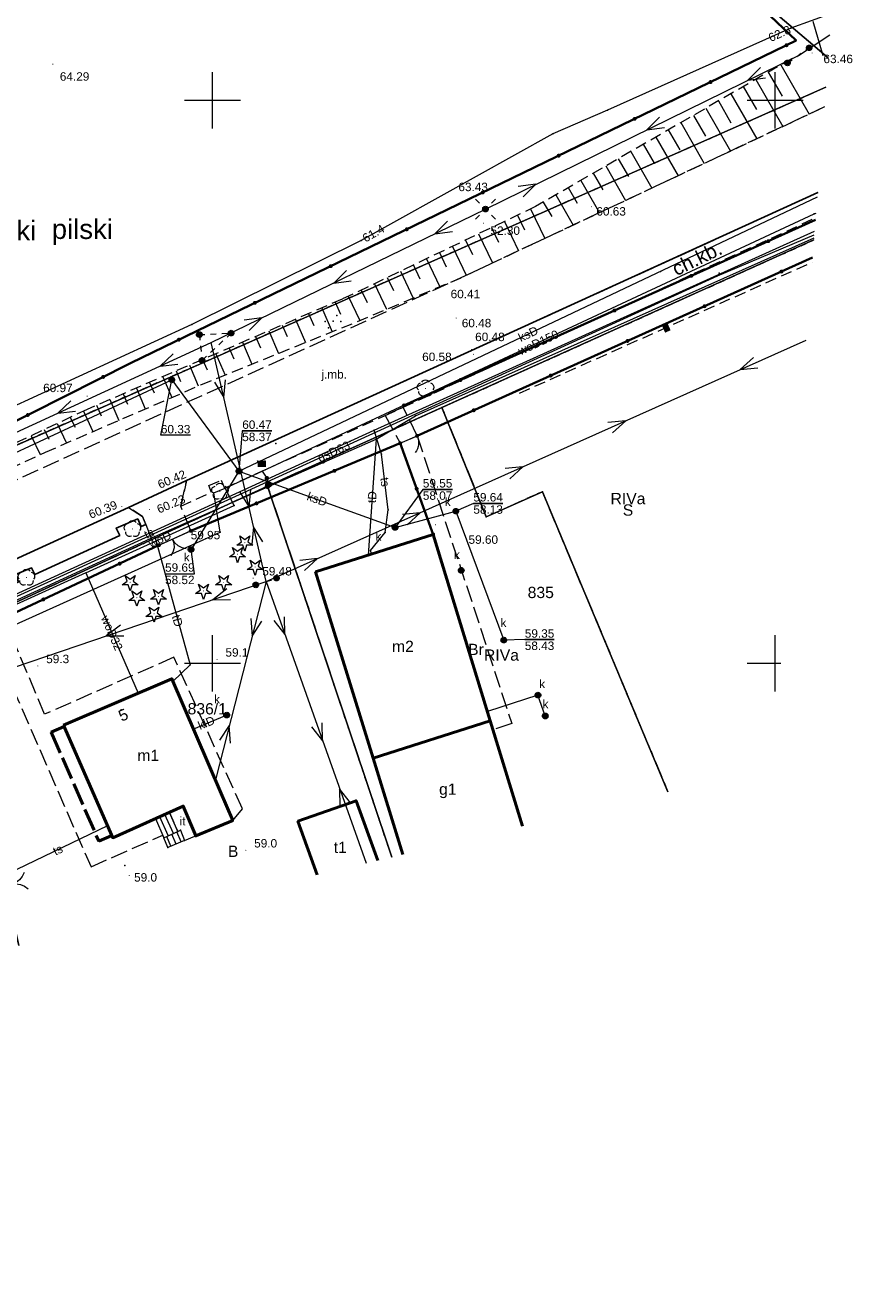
# Model space of a CAD drawing. Extents: x 6453237 to 6453735, y 5887843 to 5888051.
# Tile 10 of 11: x 6453383 to 6453457, y 5887844 to 5887957. Entities that reach past the tile are written whole.
import ezdxf
from ezdxf.enums import TextEntityAlignment as Align

# ---------------------------------------------------------------- set-up
doc = ezdxf.new("R2010")
doc.units = 0
doc.header["$PDSIZE"] = 0.75
for name, pattern in [('DWUKROPK4-3', [7, 4, -1, 0, -1, 0, -1]), ('KROPK3-2', [5, 3, -1, 0, -1]), ('PRZER1-1', [2, 1, -1]), ('PRZER2-1', [3, 2, -1]), ('PRZER3-1', [4, 3, -1]), ('PRZER4-1', [5, 4, -1])]:
    doc.linetypes.add(name, pattern=pattern)
doc.layers.get('0').update_dxf_attribs({"linetype": 'CONTINUOUS', "lineweight": 13})
for name, color, linetype, lineweight in [('GEPADR', 7, 'CONTINUOUS', 18), ('GEPADR_O', 7, 'CONTINUOUS', 18), ('GEPPGD', 7, 'CONTINUOUS', 18), ('GESBZN', 7, 'PRZER4-1', 50), ('GESBZO', 7, 'CONTINUOUS', 50), ('GESBZO_O', 7, 'CONTINUOUS', 50), ('GESDZI', 7, 'CONTINUOUS', 18), ('GESDZI_O', 7, 'CONTINUOUS', 18), ('GESJEW_O', 7, 'KROPK3-2', 35), ('GESJPO_O', 7, 'DWUKROPK4-3', 50), ('GESKKL_O', 7, 'CONTINUOUS', 18), ('GESSCH', 7, 'CONTINUOUS', 18), ('GESUZY_O', 7, 'CONTINUOUS', 18), ('GSLKBR', 7, 'CONTINUOUS', 18), ('GSLKFU', 7, 'CONTINUOUS', 18), ('GSLKOG', 7, 'CONTINUOUS', 35), ('GSLKRW', 7, 'CONTINUOUS', 25), ('GSLTZI', 7, 'PRZER2-1', 18), ('GSLTZI_O', 7, 'PRZER2-1', 18), ('GSPPRB', 7, 'CONTINUOUS', 18), ('GSPWPN', 7, 'CONTINUOUS', 13), ('GSPWPN_O', 7, 'CONTINUOUS', 13), ('GSPWPS', 7, 'CONTINUOUS', 13), ('GSPWPS_O', 7, 'CONTINUOUS', 13), ('GSSKOA', 7, 'PRZER3-1', 18), ('GSSKOA_O', 7, 'PRZER3-1', 18), ('GSSKOD', 7, 'PRZER2-1', 18), ('GSSTZI', 7, 'PRZER2-1', 18), ('GSSTZI_O', 7, 'PRZER2-1', 18), ('GSSZSN', 7, 'PRZER2-1', 18), ('GTGTXT', 7, 'CONTINUOUS', 18), ('GTGTXT_O', 7, 'CONTINUOUS', 18), ('GUPELA', 7, 'CONTINUOUS', 18), ('GUPIKP', 7, 'CONTINUOUS', 18), ('GUPISN', 7, 'PRZER1-1', 18), ('GUPPRZ', 7, 'CONTINUOUS', 18), ('GUPPRZ_O', 7, 'CONTINUOUS', 18)]:
    doc.layers.add(name, color=color, linetype=linetype, lineweight=lineweight)
for name, color, linetype, lineweight, true_color in [('GESKKL', 7, 'PRZER3-1', 18, 0x24bc24), ('GESUZY', 7, 'PRZER1-1', 18, 0x008000), ('GSPRDI', 7, 'CONTINUOUS', 18, 0x008000), ('GSPRDL', 7, 'CONTINUOUS', 18, 0x008000), ('GULEPR', 1, 'CONTINUOUS', 18, 0xff0000), ('GULGPR', 7, 'CONTINUOUS', 18, 0xbfbf00), ('GULGPR_O', 7, 'CONTINUOUS', 18, 0xbfbf00), ('GULKPR', 7, 'CONTINUOUS', 18, 0x803300), ('GULKPR_O', 7, 'CONTINUOUS', 18, 0x803300), ('GULTPR', 7, 'CONTINUOUS', 18, 0xff9100), ('GULTPR_O', 7, 'CONTINUOUS', 18, 0xff9100), ('GULWPR', 5, 'CONTINUOUS', 18, 0x0000ff), ('GULWPR_O', 5, 'CONTINUOUS', 18, 0x0000ff), ('GUPKSD', 7, 'CONTINUOUS', 18, 0x803300), ('GUPKSD_O', 7, 'CONTINUOUS', 18, 0x803300), ('GUPWZA', 5, 'CONTINUOUS', 18, 0x0000ff), ('GUPWZA_O', 5, 'CONTINUOUS', 18, 0x0000ff)]:
    doc.layers.add(name, color=color, linetype=linetype, lineweight=lineweight, true_color=true_color)
doc.styles.add('GEO-INFO', font='arial.ttf')

# ---------------------------------------------------------------- blocks, each defined once
blk = doc.blocks.new('POINT')
at = {"color": 0}
blk.add_point((0, 0), dxfattribs=at)
blk = doc.blocks.new('KOLO')
blk.add_hatch(color=0).paths.add_polyline_path([(-0.5, 0), (-0.482963, -0.12941), (-0.433013, -0.25), (-0.353553, -0.353553), (-0.25, -0.433013), (-0.12941, -0.482963), (0, -0.5), (0.12941, -0.482963), (0.25, -0.433013), (0.353553, -0.353553), (0.433013, -0.25), (0.482963, -0.12941), (0.5, 0), (0.482963, 0.12941), (0.433013, 0.25), (0.353553, 0.353553), (0.25, 0.433013), (0.12941, 0.482963), (0, 0.5), (-0.12941, 0.482963), (-0.25, 0.433013), (-0.353553, 0.353553), (-0.433013, 0.25), (-0.482963, 0.12941)])
blk = doc.blocks.new('SPDIP')
blk.add_hatch(color=0).paths.add_polyline_path([(0, -0.09), (0.027812, -0.085595), (0.052901, -0.072812), (0.072812, -0.052901), (0.085595, -0.027812), (0.09, 0), (0.085595, 0.027812), (0.072812, 0.052901), (0.052901, 0.072812), (0.027812, 0.085595), (0, 0.09), (-0.027812, 0.085595), (-0.052901, 0.072812), (-0.072812, 0.052901), (-0.085595, 0.027812), (-0.09, 0), (-0.085595, -0.027812), (-0.072812, -0.052901), (-0.052901, -0.072812), (-0.027812, -0.085595)])
at = {"color": 0}
blk.add_lwpolyline([(0.544942, 0.177062), (1.426676, -0.463555), (0.336792, -0.463555), (0, -1.500096), (-0.336792, -0.463555), (-1.426676, -0.463555), (-0.544942, 0.177062), (-0.881734, 1.213603), (0, 0.572986), (0.881734, 1.213603)], close=True, dxfattribs=at)
blk = doc.blocks.new('SPDLP')
blk.add_hatch(color=0).paths.add_polyline_path([(0, -0.09), (0.027812, -0.085595), (0.052901, -0.072812), (0.072812, -0.052901), (0.085595, -0.027812), (0.09, 0), (0.085595, 0.027812), (0.072812, 0.052901), (0.052901, 0.072812), (0.027812, 0.085595), (0, 0.09), (-0.027812, 0.085595), (-0.052901, 0.072812), (-0.072812, 0.052901), (-0.085595, 0.027812), (-0.09, 0), (-0.085595, -0.027812), (-0.072812, -0.052901), (-0.052901, -0.072812), (-0.027812, -0.085595)])
at = {"color": 0}
for points in [[(-1.271938, -0.268652), (-1.40916, -0.048001), (-1.462858, 0.20623), (-1.426585, 0.463525), (-1.304695, 0.693003), (-1.11182, 0.867117), (-0.871109, 0.964971)], [(-0.648554, 1.126667), (-0.481106, 1.325358), (-0.255912, 1.454989), (0, 1.5), (0.255912, 1.454989), (0.481106, 1.325358), (0.648554, 1.126667)], [(0.871109, 0.964971), (1.11182, 0.867117), (1.304695, 0.693003), (1.426585, 0.463525), (1.462858, 0.20623), (1.40916, -0.048001), (1.271938, -0.268652)], [(-0.137547, -1.292703), (-0.389802, -1.355024), (-0.648184, -1.327532), (-0.881678, -1.213525), (-1.062258, -1.026689), (-1.168249, -0.78945), (-1.186929, -0.530282)], [(1.186929, -0.530282), (1.168249, -0.78945), (1.062258, -1.026689), (0.881678, -1.213525), (0.648184, -1.327532), (0.389802, -1.355024), (0.137547, -1.292703)]]:
    blk.add_lwpolyline(points, dxfattribs=at)
blk = doc.blocks.new('SUEP1')
at = {"color": 0}
blk.add_lwpolyline([(-1.5, -1), (1.5, 0), (-1.5, 1)], dxfattribs=at)
blk = doc.blocks.new('SUEO')
blk.add_hatch(color=0).paths.add_polyline_path([(-0.002174, 0.089974), (0.023762, 0.086807), (0.042561, 0.0793), (0.060131, 0.066965), (0.076266, 0.047786), (0.086234, 0.025762), (0.089972, 0.002226), (0.088646, -0.015553), (0.081114, -0.038994), (0.066834, -0.060276), (0.049699, -0.075033), (0.027576, -0.085671), (0.004027, -0.08991), (-0.019639, -0.087831), (-0.040932, -0.080154), (-0.059082, -0.067892), (-0.073734, -0.051607), (-0.08374, -0.032979), (-0.089221, -0.011817), (-0.089063, 0.012951), (-0.082571, 0.035806), (-0.069528, 0.057148), (-0.048957, 0.075519), (-0.026898, 0.085887)])
at = {"color": 0}
for points in [[(-1.767767, 1.767767), (-1.06066, 1.06066)], [(1.767767, 1.767767), (1.06066, 1.06066)], [(-1.767767, -1.767767), (-1.06066, -1.06066)], [(1.767767, -1.767767), (1.06066, -1.06066)]]:
    blk.add_lwpolyline(points, dxfattribs=at)
blk = doc.blocks.new('OKRAG_PELNY')
at = {"true_color": 0xffffff}
blk.add_hatch(color=7, dxfattribs=at).paths.add_polyline_path([(-0.5, 0), (-0.482963, -0.12941), (-0.433013, -0.25), (-0.353553, -0.353553), (-0.25, -0.433013), (-0.12941, -0.482963), (0, -0.5), (0.12941, -0.482963), (0.25, -0.433013), (0.353553, -0.353553), (0.433013, -0.25), (0.482963, -0.12941), (0.5, 0), (0.482963, 0.12941), (0.433013, 0.25), (0.353553, 0.353553), (0.25, 0.433013), (0.12941, 0.482963), (0, 0.5), (-0.12941, 0.482963), (-0.25, 0.433013), (-0.353553, 0.353553), (-0.433013, 0.25), (-0.482963, 0.12941)])
at = {"color": 0}
blk.add_lwpolyline([(0, 0.5), (0.12941, 0.482963), (0.25, 0.433013), (0.353553, 0.353553), (0.433013, 0.25), (0.482963, 0.12941), (0.5, 0), (0.482963, -0.12941), (0.433013, -0.25), (0.353553, -0.353553), (0.25, -0.433013), (0.12941, -0.482963), (0, -0.5), (-0.12941, -0.482963), (-0.25, -0.433013), (-0.353553, -0.353553), (-0.433013, -0.25), (-0.482963, -0.12941), (-0.5, 0), (-0.482963, 0.12941), (-0.433013, 0.25), (-0.353553, 0.353553), (-0.25, 0.433013), (-0.12941, 0.482963)], close=True, dxfattribs=at)
blk = doc.blocks.new('SLBRA')
at = {"color": 0}
for points in [[(1.732051, 1), (1.414214, 0.585786), (1, 0.267949), (0.517638, 0.068148), (0, 0)], [(0, 0), (0.517638, -0.068148), (1, -0.267949), (1.414214, -0.585786), (1.732051, -1)]]:
    blk.add_lwpolyline(points, dxfattribs=at)
blk = doc.blocks.new('KTOK04')
at = {"color": 0}
blk.add_lwpolyline([(0, 0), (-0.01711, -0.261052), (-0.068148, -0.517638), (-0.152241, -0.765367), (-0.267949, -1), (-0.413293, -1.217523), (-0.585786, -1.414214), (-0.782477, -1.586707), (-1, -1.732051)], dxfattribs=at)
blk = doc.blocks.new('EPPGN1')
at = {"true_color": 0xffffff}
blk.add_hatch(color=7, dxfattribs=at).paths.add_polyline_path([(0, -0.5), (0.154508, -0.475528), (0.293893, -0.404508), (0.404508, -0.293893), (0.475528, -0.154508), (0.5, 0), (0.475528, 0.154508), (0.404508, 0.293893), (0.293893, 0.404508), (0.154508, 0.475528), (0, 0.5), (-0.154508, 0.475528), (-0.293893, 0.404508), (-0.404508, 0.293893), (-0.475528, 0.154508), (-0.5, 0), (-0.475528, -0.154508), (-0.404508, -0.293893), (-0.293893, -0.404508), (-0.154508, -0.475528)])
blk = doc.blocks.new('EPPGN')
blk.add_hatch(color=0).paths.add_polyline_path([(0, -0.09), (0.027812, -0.085595), (0.052901, -0.072812), (0.072812, -0.052901), (0.085595, -0.027812), (0.09, 0), (0.085595, 0.027812), (0.072812, 0.052901), (0.052901, 0.072812), (0.027812, 0.085595), (0, 0.09), (-0.027812, 0.085595), (-0.052901, 0.072812), (-0.072812, 0.052901), (-0.085595, 0.027812), (-0.09, 0), (-0.085595, -0.027812), (-0.072812, -0.052901), (-0.052901, -0.072812), (-0.027812, -0.085595)])

msp = doc.modelspace()

# ---------------------------------------------------------------- hatches: boundary and pattern name
at = {"layer": 'GSLTZI_O', "linetype": 'Continuous', "lineweight": 9, "true_color": 0xffffff}
msp.add_hatch(color=7, dxfattribs=at).paths.add_polyline_path([(6453440.22, 5887929.36), (6453439.91, 5887930.06), (6453440.4, 5887930.27), (6453440.71, 5887929.58)], flags=0)
at = {"layer": 'GUPWZA_O', "linetype": 'Continuous', "lineweight": 9, "true_color": 0xffffff}
msp.add_hatch(color=7, dxfattribs=at).paths.add_polyline_path([(6453404.01, 5887917.44), (6453404.01, 5887917.99), (6453404.74, 5887917.99), (6453404.74, 5887917.44)], flags=0)

# ---------------------------------------------------------------- linework, layer by layer
at = {"color": 7, "linetype": 'Continuous', "lineweight": 13, "elevation": 100, "flags": 128}
for points in [[(6453400, 5887947.5), (6453400, 5887952.5)], [(6453450, 5887947.5), (6453450, 5887952.5)], [(6453397.5, 5887950), (6453402.5, 5887950)], [(6453447.5, 5887950), (6453452.5, 5887950)], [(6453400, 5887897.5), (6453400, 5887902.5)], [(6453450, 5887897.5), (6453450, 5887902.5)], [(6453397.5, 5887900), (6453402.5, 5887900)], [(6453447.5, 5887900), (6453450.5, 5887900)]]:
    msp.add_lwpolyline(points, dxfattribs=at)
at = {"layer": 'GESBZN', "color": 7, "linetype": 'PRZER4-1', "lineweight": 50, "ltscale": 0.5, "elevation": 10.18}
msp.add_lwpolyline([(6453386.82, 5887894.38), (6453385.66, 5887893.88), (6453389.9, 5887884.19), (6453391.06, 5887884.69)], dxfattribs=at)
at = {"layer": 'GESBZO', "color": 7, "linetype": 'Continuous', "lineweight": 50, "elevation": 10.18}
for points in [[(6453409.15, 5887908.12), (6453419.6, 5887911.45), (6453424.68, 5887894.88), (6453414.27, 5887891.56)], [(6453386.77, 5887894.5), (6453396.38, 5887898.62), (6453400.69, 5887888.63), (6453401.8, 5887886.05), (6453398.51, 5887884.67), (6453397.4, 5887887.31), (6453391.14, 5887884.51)]]:
    msp.add_lwpolyline(points, close=True, dxfattribs=at)
for points in [[(6453416.91, 5887883.01), (6453414.27, 5887891.56), (6453424.68, 5887894.88), (6453427.55, 5887885.53)], [(6453407.58, 5887885.99), (6453412.75, 5887887.79), (6453414.68, 5887882.48)], [(6453409.3, 5887881.21), (6453407.58, 5887885.99)]]:
    msp.add_lwpolyline(points, dxfattribs=at)
at = {"layer": 'GESDZI', "color": 7, "linetype": 'Continuous', "lineweight": 18, "elevation": 10.22}
for points in [[(6453454.71, 5887953.76), (6453436.68, 5887969.08), (6453438.15, 5888022.55)], [(6453242.22, 5887941.65), (6453388.68, 5888005.52), (6453411.63, 5888014.87), (6453426.66, 5888002.8), (6453436.68, 5887969.08), (6453454.71, 5887953.76)], [(6453454.51, 5887951.16), (6453357.86, 5887908.46), (6453273.03, 5887869.75), (6453242.22, 5887941.65)], [(6453247.66, 5887857.91), (6453261.74, 5887864.3), (6453264.48, 5887865.54), (6453273.03, 5887869.75), (6453357.86, 5887908.46), (6453454.51, 5887951.16)], [(6453453.45, 5887937.6), (6453404.89, 5887915.73), (6453376.57, 5887902.66), (6453372.86, 5887900.94), (6453325.41, 5887879.04), (6453307.55, 5887870.94), (6453291.43, 5887863.64), (6453281.4, 5887858.19), (6453278.65, 5887857.11), (6453264.73, 5887851.52), (6453250.96, 5887845.33), (6453248.64, 5887844.28)], [(6453404.89, 5887915.73), (6453453.45, 5887937.6)], [(6453376.57, 5887902.66), (6453404.89, 5887915.73), (6453415.93, 5887882.78)], [(6453415.93, 5887882.78), (6453404.89, 5887915.73)]]:
    msp.add_lwpolyline(points, dxfattribs=at)
at = {"layer": 'GESKKL', "color": 82, "linetype": 'PRZER3-1', "lineweight": 18, "ltscale": 0.5, "true_color": 0x24bc24, "elevation": 10.06}
for points in [[(6453453.45, 5887937.6), (6453420.39, 5887922.71)], [(6453440.47, 5887888.59), (6453429.31, 5887915.24), (6453424.33, 5887913.01), (6453420.39, 5887922.71), (6453404.89, 5887915.73), (6453415.93, 5887882.78)], [(6453420.39, 5887922.71), (6453424.33, 5887913.01), (6453429.31, 5887915.24), (6453440.47, 5887888.59)]]:
    msp.add_lwpolyline(points, dxfattribs=at)
at = {"layer": 'GESSCH', "color": 7, "linetype": 'Continuous', "lineweight": 18, "elevation": 10.18}
for points in [[(6453394.92, 5887886.2), (6453395.68, 5887884.51), (6453396.92, 5887885.07), (6453396.17, 5887886.76)], [(6453397.15, 5887885.17), (6453397.5, 5887884.25), (6453396.02, 5887883.63), (6453395.68, 5887884.51)]]:
    msp.add_lwpolyline(points, close=True, dxfattribs=at)
at = {"layer": 'GESSCH', "color": 7, "linetype": 'Continuous', "lineweight": 18, "elevation": 10.18, "flags": 128}
for points in [[(6453396.07, 5887884.69), (6453395.31, 5887886.37)], [(6453396.53, 5887884.89), (6453395.77, 5887886.58)], [(6453396.76, 5887883.94), (6453396.39, 5887884.83)], [(6453397.22, 5887884.13), (6453396.84, 5887885.03)], [(6453396.3, 5887883.75), (6453395.93, 5887884.62)]]:
    msp.add_lwpolyline(points, dxfattribs=at)
at = {"layer": 'GESUZY', "color": 7, "linetype": 'Continuous', "lineweight": 18, "elevation": 10.07}
for points in [[(6453454.51, 5887951.16), (6453357.86, 5887908.46), (6453273.03, 5887869.75), (6453242.22, 5887941.65), (6453241.63, 5887941.36)], [(6453241.63, 5887941.36), (6453242.22, 5887941.65), (6453273.03, 5887869.75), (6453357.86, 5887908.46), (6453454.51, 5887951.16)], [(6453382.79, 5887874.93), (6453376.57, 5887902.66), (6453404.89, 5887915.73), (6453420.39, 5887922.71), (6453453.45, 5887937.6)], [(6453453.45, 5887937.6), (6453420.39, 5887922.71)], [(6453440.47, 5887888.59), (6453429.31, 5887915.24), (6453424.33, 5887913.01), (6453420.39, 5887922.71), (6453404.89, 5887915.73), (6453415.93, 5887882.78)], [(6453420.39, 5887922.71), (6453424.33, 5887913.01), (6453429.31, 5887915.24), (6453440.47, 5887888.59)], [(6453404.89, 5887915.73), (6453376.57, 5887902.66), (6453382.79, 5887874.93)], [(6453415.93, 5887882.78), (6453404.89, 5887915.73)]]:
    msp.add_lwpolyline(points, dxfattribs=at)
at = {"layer": 'GESUZY', "color": 96, "linetype": 'PRZER1-1', "lineweight": 18, "ltscale": 0.5, "true_color": 0x008000, "elevation": 10.08}
for points in [[(6453454.51, 5887951.16), (6453357.86, 5887908.46), (6453273.03, 5887869.75), (6453242.22, 5887941.65), (6453241.63, 5887941.36)], [(6453241.63, 5887941.36), (6453242.22, 5887941.65), (6453273.03, 5887869.75), (6453357.86, 5887908.46), (6453454.51, 5887951.16)], [(6453382.79, 5887874.93), (6453376.57, 5887902.66), (6453404.89, 5887915.73), (6453420.39, 5887922.71), (6453453.45, 5887937.6)], [(6453453.45, 5887937.6), (6453420.39, 5887922.71)], [(6453440.47, 5887888.59), (6453429.31, 5887915.24), (6453424.33, 5887913.01), (6453420.39, 5887922.71), (6453404.89, 5887915.73), (6453415.93, 5887882.78)], [(6453420.39, 5887922.71), (6453424.33, 5887913.01), (6453429.31, 5887915.24), (6453440.47, 5887888.59)], [(6453404.89, 5887915.73), (6453376.57, 5887902.66), (6453382.79, 5887874.93)], [(6453415.93, 5887882.78), (6453404.89, 5887915.73)]]:
    msp.add_lwpolyline(points, dxfattribs=at)
at = {"layer": 'GSLKBR', "color": 7, "linetype": 'Continuous', "lineweight": 18, "elevation": 10.18}
msp.add_lwpolyline([(6453394.85, 5887910.3), (6453398.06, 5887911.76)], dxfattribs=at)
at = {"layer": 'GSLKFU', "color": 7, "linetype": 'Continuous', "lineweight": 18, "elevation": 10.18}
msp.add_lwpolyline([(6453416.68, 5887919.54), (6453418.18, 5887920.2)], dxfattribs=at)
at = {"layer": 'GSLKOG', "color": 7, "linetype": 'Continuous', "lineweight": 35, "elevation": 10.18}
for points in [[(6453378.01, 5887919.24), (6453392.78, 5887926.69), (6453451.86, 5887955.31), (6453442.14, 5887964.54), (6453438.63, 5887970.46)], [(6453417.01, 5887922.9), (6453453.59, 5887939.38)], [(6453418.18, 5887920.2), (6453453.32, 5887936.04)], [(6453398.06, 5887911.76), (6453416.68, 5887919.54)], [(6453416.68, 5887919.54), (6453419.6, 5887911.45)], [(6453381.47, 5887904.03), (6453395.24, 5887910.49)]]:
    msp.add_lwpolyline(points, dxfattribs=at)
at = {"layer": 'GSLKRW', "color": 7, "linetype": 'Continuous', "lineweight": 25, "elevation": 10.18}
for points in [[(6453267.77, 5887857.2), (6453285.69, 5887865.37), (6453292.66, 5887868.65), (6453322.08, 5887881.73), (6453328.37, 5887884.6), (6453367.55, 5887902.5), (6453374.69, 5887905.69), (6453392.53, 5887913.84), (6453397.69, 5887916.23), (6453453.78, 5887941.8)], [(6453374.52, 5887903.53), (6453378.94, 5887905.51), (6453380.51, 5887906.22), (6453382.76, 5887907.22), (6453382.49, 5887907.89), (6453383.9, 5887908.48), (6453384.22, 5887907.89), (6453391.76, 5887911.36), (6453391.44, 5887912.01), (6453393.35, 5887912.82), (6453393.67, 5887912.15), (6453394.07, 5887912.32)]]:
    msp.add_lwpolyline(points, dxfattribs=at)
at = {"layer": 'GSLTZI', "color": 7, "linetype": 'PRZER2-1', "lineweight": 18, "ltscale": 0.5, "elevation": 10.1}
msp.add_lwpolyline([(6453427.27, 5887923.99), (6453453.29, 5887935.62)], dxfattribs=at)
at = {"layer": 'GSPPRB', "color": 7, "linetype": 'Continuous', "lineweight": 18}
for p in [(6453451.4, 5887956.41, 10.28), (6453453.02, 5887954.66, 10.28), (6453451.09, 5887953.32, 10.28), (6453435.09, 5887949.13, 10.28), (6453430.24, 5887947.02, 10.28), (6453453.47, 5887939.92, 10.28), (6453413.2, 5887937.56, 10.28), (6453444.88, 5887934.4, 10.28), (6453445.02, 5887934.66, 10.28), (6453411.06, 5887930.89, 10.28), (6453398.17, 5887930.08, 10.28), (6453410.02, 5887930.34, 10.28), (6453410.32, 5887929.8, 10.28), (6453410.73, 5887930.37, 10.28), (6453411.4, 5887930.35, 10.28), (6453398.83, 5887929.19, 10.28), (6453401.65, 5887929.32, 10.28), (6453399.07, 5887926.89, 10.28), (6453418.04, 5887921.98, 10.28), (6453420.39, 5887922.71, 10.28), (6453412.19, 5887919.7, 10.28), (6453414.36, 5887920.7, 10.28), (6453414.54, 5887919.9, 10.28), (6453405.63, 5887919.52, 10.28), (6453415.03, 5887918.57, 10.28), (6453429.31, 5887915.24, 10.28), (6453400.12, 5887915.14, 10.28), (6453401.92, 5887914, 10.28), (6453415.62, 5887913.62, 10.28), (6453424.33, 5887913.01, 10.28), (6453394.87, 5887911.26, 10.28), (6453400.69, 5887911.64, 10.28), (6453415.34, 5887911.6, 10.28), (6453419.6, 5887911.45, 10.28), (6453413.82, 5887909.61, 10.28), (6453414.04, 5887910.02, 10.28), (6453414.14, 5887909.71, 10.28), (6453405.68, 5887907.56, 10.28), (6453409.15, 5887908.12, 10.28), (6453403.84, 5887906.96, 10.28), (6453398.01, 5887899.85, 10.28), (6453396.38, 5887898.62, 10.28), (6453396.48, 5887898.39, 10.28), (6453393.39, 5887897.34, 10.28), (6453424.43, 5887895.71, 10.28), (6453385.66, 5887893.88, 10.28), (6453386.77, 5887894.5, 10.28), (6453386.82, 5887894.38, 10.28), (6453398.31, 5887894.15, 10.28), (6453424.68, 5887894.88, 10.28), (6453414.27, 5887891.56, 10.28), (6453400.25, 5887889.64, 10.28), (6453400.69, 5887888.63, 10.28), (6453397.4, 5887887.31, 10.28), (6453412.75, 5887887.79, 10.28), (6453394.92, 5887886.2, 10.28), (6453396.17, 5887886.76, 10.28), (6453401.8, 5887886.05, 10.28), (6453407.58, 5887885.99, 10.28), (6453390.68, 5887885.56, 10.28), (6453396.92, 5887885.07, 10.28), (6453397.15, 5887885.17, 10.28), (6453389.9, 5887884.19, 10.28), (6453391.06, 5887884.69, 10.28), (6453391.14, 5887884.51, 10.28), (6453395.68, 5887884.51, 10.28), (6453397.5, 5887884.25, 10.28), (6453398.51, 5887884.67, 10.28), (6453396.02, 5887883.63, 10.28), (6453392.21, 5887882.04, 10.28)]:
    msp.add_point(p, dxfattribs=at)
at = {"layer": 'GSSKOA', "color": 7, "linetype": 'PRZER3-1', "lineweight": 18, "ltscale": 0.5, "elevation": 10.18}
for points in [[(6453454.37, 5887949.41), (6453422.72, 5887934.53)], [(6453367.55, 5887902.5), (6453374.69, 5887905.69), (6453392.53, 5887913.84), (6453397.69, 5887916.23), (6453453.78, 5887941.8)], [(6453422.72, 5887934.53), (6453359.26, 5887905.67), (6453351.72, 5887902.44), (6453319.45, 5887887.64), (6453322.08, 5887881.73)], [(6453419.6, 5887911.45), (6453416.68, 5887919.54), (6453418.18, 5887920.2)], [(6453418.18, 5887920.2), (6453426.6, 5887894.64), (6453424.93, 5887894.08)], [(6453401.8, 5887886.05), (6453402.67, 5887887.08), (6453396.56, 5887900.53), (6453385.08, 5887895.47), (6453381.47, 5887904.03), (6453379.83, 5887903.32)], [(6453379.83, 5887903.32), (6453389.2, 5887881.93), (6453395.58, 5887884.73)]]:
    msp.add_lwpolyline(points, dxfattribs=at)
for points in [[(6453415.34, 5887922.01), (6453416.68, 5887919.54), (6453418.18, 5887920.2), (6453416.94, 5887922.75)], [(6453392.53, 5887913.84), (6453393.77, 5887913.05), (6453394.07, 5887912.32), (6453394.85, 5887910.3), (6453398.06, 5887911.76), (6453397.18, 5887913.95), (6453397.69, 5887916.23)]]:
    msp.add_lwpolyline(points, close=True, dxfattribs=at)
at = {"layer": 'GSSKOD', "color": 7, "linetype": 'PRZER2-1', "lineweight": 18, "ltscale": 0.5, "elevation": 10.18}
for points in [[(6453453.78, 5887941.8), (6453397.69, 5887916.23), (6453397.18, 5887913.95)], [(6453397.18, 5887913.95), (6453399.9, 5887915.18), (6453399.66, 5887915.8), (6453400.78, 5887916.27), (6453401.07, 5887915.55), (6453415.34, 5887922.01), (6453416.94, 5887922.75), (6453453.6, 5887939.57)]]:
    msp.add_lwpolyline(points, dxfattribs=at)
msp.add_lwpolyline([(6453374.52, 5887903.53), (6453378.94, 5887905.51), (6453380.51, 5887906.22), (6453382.76, 5887907.22), (6453382.49, 5887907.89), (6453383.9, 5887908.48), (6453384.22, 5887907.89), (6453391.76, 5887911.36), (6453391.44, 5887912.01), (6453393.35, 5887912.82), (6453393.67, 5887912.15), (6453394.07, 5887912.32), (6453393.77, 5887913.05), (6453392.53, 5887913.84), (6453374.69, 5887905.69)], close=True, dxfattribs=at)
at = {"layer": 'GSSTZI', "color": 7, "linetype": 'PRZER2-1', "lineweight": 18, "ltscale": 0.5, "elevation": 10.1}
msp.add_lwpolyline([(6453396.17, 5887886.76), (6453396.92, 5887885.07), (6453397.15, 5887885.17), (6453397.5, 5887884.25), (6453398.51, 5887884.67), (6453397.4, 5887887.31)], close=True, dxfattribs=at)
at = {"layer": 'GSSZSN', "color": 7, "linetype": 'Continuous', "lineweight": 18, "elevation": 10.06, "flags": 128}
for points in [[(6453453.35, 5887957.04), (6453454.23, 5887953.99)], [(6453449.39, 5887952.5), (6453450.63, 5887950.37)], [(6453450.5, 5887953.15), (6453453.02, 5887948.78)], [(6453447.17, 5887951.22), (6453448.35, 5887949.18)], [(6453448.28, 5887951.86), (6453450.69, 5887947.68)], [(6453446.06, 5887950.58), (6453448.36, 5887946.59)], [(6453443.84, 5887949.3), (6453446.03, 5887945.49)], [(6453444.95, 5887949.94), (6453446.07, 5887947.99)], [(6453441.61, 5887948.02), (6453443.7, 5887944.4)], [(6453442.73, 5887948.66), (6453443.8, 5887946.8)], [(6453439.39, 5887946.73), (6453441.37, 5887943.3)], [(6453440.5, 5887947.38), (6453441.52, 5887945.61)], [(6453438.28, 5887946.09), (6453439.24, 5887944.42)], [(6453436.06, 5887944.81), (6453436.97, 5887943.24)], [(6453437.17, 5887945.45), (6453439.04, 5887942.21)], [(6453433.84, 5887943.53), (6453434.69, 5887942.05)], [(6453434.95, 5887944.17), (6453436.71, 5887941.11)], [(6453431.61, 5887942.25), (6453432.41, 5887940.86)], [(6453432.72, 5887942.89), (6453434.38, 5887940.02)], [(6453430.5, 5887941.6), (6453432.05, 5887938.92)], [(6453428.26, 5887940.35), (6453429.52, 5887937.73)], [(6453429.39, 5887940.96), (6453430.14, 5887939.67)], [(6453425.95, 5887939.25), (6453427.2, 5887936.64)], [(6453427.11, 5887939.8), (6453427.73, 5887938.49)], [(6453423.63, 5887938.14), (6453424.87, 5887935.55)], [(6453424.79, 5887938.69), (6453425.41, 5887937.39)], [(6453421.32, 5887937.03), (6453422.55, 5887934.46)], [(6453422.48, 5887937.58), (6453423.09, 5887936.29)], [(6453419.01, 5887935.92), (6453420.19, 5887933.44)], [(6453420.16, 5887936.48), (6453420.77, 5887935.21)], [(6453415.53, 5887934.26), (6453416.09, 5887933.1)], [(6453416.69, 5887934.81), (6453417.83, 5887932.44)], [(6453417.85, 5887935.37), (6453418.43, 5887934.15)], [(6453413.22, 5887933.15), (6453413.75, 5887932.05)], [(6453414.38, 5887933.71), (6453415.46, 5887931.44)], [(6453410.89, 5887932.07), (6453411.36, 5887931)], [(6453412.06, 5887932.6), (6453413.1, 5887930.44)], [(6453408.54, 5887931.05), (6453408.99, 5887930.01)], [(6453409.72, 5887931.56), (6453410.63, 5887929.44)], [(6453406.18, 5887930.03), (6453406.62, 5887929.02)], [(6453407.36, 5887930.54), (6453408.25, 5887928.48)], [(6453403.83, 5887929.02), (6453404.25, 5887928.03)], [(6453405.01, 5887929.52), (6453405.87, 5887927.52)], [(6453401.47, 5887928), (6453401.89, 5887927.04)], [(6453402.65, 5887928.51), (6453403.49, 5887926.56)], [(6453397.94, 5887926.47), (6453398.73, 5887924.63)], [(6453399.12, 5887926.98), (6453399.52, 5887926.05)], [(6453400.29, 5887927.49), (6453401.11, 5887925.6)], [(6453395.58, 5887925.45), (6453396.38, 5887923.61)], [(6453396.76, 5887925.96), (6453397.16, 5887925.04)], [(6453393.23, 5887924.43), (6453394.02, 5887922.59)], [(6453394.41, 5887924.94), (6453394.8, 5887924.02)], [(6453390.87, 5887923.42), (6453391.67, 5887921.57)], [(6453392.05, 5887923.93), (6453392.45, 5887923)], [(6453388.52, 5887922.39), (6453389.37, 5887920.58)], [(6453389.69, 5887922.91), (6453390.09, 5887921.99)], [(6453386.2, 5887921.29), (6453387.02, 5887919.56)], [(6453387.36, 5887921.84), (6453387.78, 5887920.96)], [(6453383.88, 5887920.2), (6453384.67, 5887918.53)], [(6453385.04, 5887920.75), (6453385.44, 5887919.9)]]:
    msp.add_lwpolyline(points, dxfattribs=at)
at = {"layer": 'GSSZSN', "color": 7, "linetype": 'PRZER2-1', "lineweight": 18, "ltscale": 0.5, "elevation": 10.06}
for points in [[(6453451.5, 5887953.72), (6453428.7, 5887940.56), (6453411.53, 5887932.34), (6453388.86, 5887922.55), (6453360.79, 5887909.33)], [(6453360.79, 5887909.33), (6453366.98, 5887910.46), (6453385.15, 5887918.75), (6453398.97, 5887924.73), (6453412.88, 5887930.35), (6453422.1, 5887934.25), (6453454, 5887949.24)]]:
    msp.add_lwpolyline(points, dxfattribs=at)
at = {"layer": 'GULEPR', "color": 1, "linetype": 'Continuous', "lineweight": 18, "true_color": 0xff0000, "elevation": 10.14}
for points in [[(6453455.02, 5887957.71), (6453451.4, 5887956.41), (6453435.09, 5887949.13), (6453430.24, 5887947.02), (6453413.2, 5887937.56), (6453398.17, 5887930.08), (6453378.04, 5887920.86), (6453375.32, 5887919.39), (6453353.43, 5887909.51), (6453337.05, 5887902.75), (6453337.17, 5887900.64), (6453336.81, 5887900.37), (6453336.3, 5887900.89)], [(6453399.89, 5887928.48), (6453424.25, 5887940.34), (6453452.06, 5887953.99), (6453454.87, 5887955.8)], [(6453404.76, 5887907.26), (6453452.75, 5887928.7)], [(6453359.04, 5887909.69), (6453399.89, 5887928.48)], [(6453404.76, 5887907.26), (6453399.89, 5887928.48)], [(6453325.86, 5887874.59), (6453364.17, 5887893.47), (6453404.76, 5887907.26)], [(6453404.76, 5887907.26), (6453400.25, 5887889.64)], [(6453404.76, 5887907.26), (6453413.64, 5887882.24)]]:
    msp.add_lwpolyline(points, dxfattribs=at)
at = {"layer": 'GULGPR', "color": 52, "linetype": 'Continuous', "lineweight": 18, "true_color": 0xbfbf00, "elevation": 10.14}
msp.add_lwpolyline([(6453355.99, 5887893.98), (6453372.76, 5887901.47), (6453376.66, 5887903.23), (6453444.88, 5887934.4), (6453453.48, 5887938.06)], dxfattribs=at)
at = {"layer": 'GULKPR', "color": 36, "linetype": 'Continuous', "lineweight": 18, "true_color": 0x803300, "elevation": 10.14}
for points in [[(6453369.77, 5887912.8), (6453396.38, 5887925.17), (6453402.35, 5887917.07), (6453453.75, 5887941.44)], [(6453402.35, 5887917.07), (6453398.09, 5887910.1)], [(6453402.35, 5887917.07), (6453416.22, 5887912.07), (6453421.62, 5887913.51), (6453425.88, 5887902.06)], [(6453429.57, 5887895.32), (6453428.92, 5887897.17), (6453424.43, 5887895.71)], [(6453401.26, 5887895.4), (6453398.31, 5887894.15)]]:
    msp.add_lwpolyline(points, dxfattribs=at)
at = {"layer": 'GULTPR', "color": 30, "linetype": 'Continuous', "lineweight": 18, "true_color": 0xff9100, "elevation": 10.14}
for points in [[(6453281.03, 5887859.02), (6453307.62, 5887871.69), (6453331.38, 5887882.11), (6453334.35, 5887883.47), (6453394.87, 5887911.26), (6453414.54, 5887919.9), (6453418.04, 5887921.98), (6453453.46, 5887937.79)], [(6453370.6, 5887900.71), (6453374.34, 5887902.41), (6453414.36, 5887920.7), (6453453.51, 5887938.38)], [(6453414.54, 5887919.9), (6453413.82, 5887909.61)], [(6453414.14, 5887909.71), (6453414.04, 5887910.02), (6453415.34, 5887911.6), (6453415.62, 5887913.62), (6453415.03, 5887918.57), (6453414.36, 5887920.7)], [(6453394.87, 5887911.26), (6453398.01, 5887899.85), (6453396.48, 5887898.39)], [(6453390.68, 5887885.56), (6453381.82, 5887881.3), (6453376.62, 5887878.8)]]:
    msp.add_lwpolyline(points, dxfattribs=at)
at = {"layer": 'GULWPR', "color": 5, "linetype": 'Continuous', "lineweight": 18, "true_color": 0x0000ff, "elevation": 10.14}
for points in [[(6453373.99, 5887899.63), (6453400.69, 5887911.64), (6453400.12, 5887915.14), (6453401.12, 5887915.56), (6453404.42, 5887917.06), (6453453.47, 5887939.92), (6453453.63, 5887939.98)], [(6453404.42, 5887917.06), (6453404.83, 5887916.43), (6453404.98, 5887915.88)], [(6453388.73, 5887908.04), (6453401.92, 5887914), (6453401.12, 5887915.56)], [(6453388.73, 5887908.04), (6453320.29, 5887876.95), (6453326.6, 5887861.62)], [(6453388.73, 5887908.04), (6453393.39, 5887897.34)]]:
    msp.add_lwpolyline(points, dxfattribs=at)
at = {"layer": 'GUPISN', "color": 7, "linetype": 'PRZER1-1', "lineweight": 18, "ltscale": 0.5, "elevation": 10.16}
for points in [[(6453451.09, 5887953.32), (6453453.02, 5887954.66)], [(6453398.83, 5887929.19), (6453401.65, 5887929.32)], [(6453398.83, 5887929.19), (6453399.07, 5887926.89)], [(6453401.65, 5887929.32), (6453399.07, 5887926.89)], [(6453403.84, 5887906.96), (6453405.68, 5887907.56)]]:
    msp.add_lwpolyline(points, dxfattribs=at)
at = {"layer": 'GUPPRZ_O', "color": 36, "linetype": 'Continuous', "lineweight": 9, "true_color": 0x803300, "elevation": 10.8, "flags": 128}
for points in [[(6453398.03, 5887920.25), (6453395.41, 5887920.25), (6453396.38, 5887925.17)], [(6453405.26, 5887920.65), (6453402.64, 5887920.65), (6453402.35, 5887917.07)], [(6453402.64, 5887920.65), (6453405.26, 5887920.65)], [(6453421.32, 5887915.44), (6453418.69, 5887915.44), (6453416.22, 5887912.07)], [(6453418.69, 5887915.44), (6453421.32, 5887915.44)], [(6453425.8, 5887914.2), (6453423.18, 5887914.2), (6453421.62, 5887913.51)], [(6453423.18, 5887914.2), (6453425.8, 5887914.2)], [(6453395.78, 5887907.95), (6453398.4, 5887907.95), (6453398.09, 5887910.1)], [(6453395.78, 5887907.95), (6453398.4, 5887907.95)], [(6453430.37, 5887902.1), (6453427.75, 5887902.1), (6453425.88, 5887902.06)], [(6453427.75, 5887902.1), (6453430.37, 5887902.1)]]:
    msp.add_lwpolyline(points, dxfattribs=at)

# ---------------------------------------------------------------- block references
at = {"layer": 'GEPADR', "color": 7, "lineweight": 18}
msp.add_blockref('POINT', (6453391.87, 5887895.87, 10.28), dxfattribs=at)
at = {"layer": 'GEPPGD', "color": 7, "lineweight": 18, "xscale": 0.5, "yscale": 0.5}
for name, p in [('EPPGN1', (6453404.89, 5887915.73, 10.23)), ('EPPGN', (6453404.89, 5887915.73, 10.24))]:
    msp.add_blockref(name, p, dxfattribs=at)
at = {"layer": 'GSLKBR', "color": 7, "lineweight": 18, "xscale": 0.75, "yscale": 0.75}
for p, rotation in [((6453396.45, 5887911.03, 10.18), 294.3387581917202), ((6453382.17, 5887880.38, 10.18), 13.67130713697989)]:
    msp.add_blockref('SLBRA', p, dxfattribs=dict(at, rotation=rotation))
at = {"layer": 'GSLKFU', "color": 7, "lineweight": 18, "xscale": 0.75, "yscale": 0.75, "rotation": 23.67749965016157}
msp.add_blockref('KTOK04', (6453418.18, 5887920.2, 10.18), dxfattribs=at)
at = {"layer": 'GSLKOG', "color": 7, "lineweight": 35, "xscale": 0.35, "yscale": 0.35}
for p in [(6453451.01, 5887954.89, 10.18), (6453444.26, 5887951.62, 10.18), (6453437.51, 5887948.35, 10.18), (6453430.76, 5887945.08, 10.18), (6453424.01, 5887941.81, 10.18), (6453417.26, 5887938.54, 10.18), (6453449.39, 5887937.49, 10.18), (6453410.51, 5887935.27, 10.18), (6453442.55, 5887934.41, 10.18), (6453450.56, 5887934.79, 10.18), (6453403.76, 5887932.01, 10.18), (6453435.72, 5887931.33, 10.18), (6453443.72, 5887931.71, 10.18), (6453397.01, 5887928.74, 10.18), (6453436.88, 5887928.63, 10.18), (6453428.88, 5887928.25, 10.18), (6453390.28, 5887925.43, 10.18), (6453422.04, 5887925.16, 10.18), (6453430.05, 5887925.55, 10.18), (6453417.01, 5887922.9, 10.18), (6453383.58, 5887922.05, 10.18), (6453423.21, 5887922.47, 10.18), (6453416.68, 5887919.54, 10.18), (6453416.68, 5887919.54, 10.18), (6453418.18, 5887920.2, 10.18), (6453410.83, 5887917.09, 10.18), (6453418.14, 5887915.5, 10.18), (6453403.91, 5887914.2, 10.18), (6453398.06, 5887911.76, 10.18), (6453395.24, 5887910.49, 10.18), (6453419.6, 5887911.45, 10.18), (6453391.75, 5887908.85, 10.18), (6453384.96, 5887905.67, 10.18)]:
    msp.add_blockref('KOLO', p, dxfattribs=at)
at = {"layer": 'GSPRDI', "color": 96, "lineweight": 18, "true_color": 0x008000, "xscale": 0.5, "yscale": 0.5}
for p in [(6453402.86, 5887910.71, 10.12), (6453402.23, 5887909.68, 10.12), (6453403.78, 5887908.55, 10.12), (6453392.68, 5887907.19, 10.12), (6453400.99, 5887907.19, 10.12), (6453393.27, 5887905.82, 10.12), (6453395.2, 5887905.94, 10.12), (6453399.2, 5887906.42, 10.12), (6453394.8, 5887904.39, 10.12)]:
    msp.add_blockref('SPDIP', p, dxfattribs=at)
at = {"layer": 'GSPRDL', "color": 96, "lineweight": 18, "true_color": 0x008000, "xscale": 0.5, "yscale": 0.5}
for p in [(6453418.93, 5887924.41, 10.12), (6453400.66, 5887915.25, 10.12), (6453392.88, 5887911.93, 10.12), (6453383.46, 5887907.61, 10.12)]:
    msp.add_blockref('SPDLP', p, dxfattribs=at)
at = {"layer": 'GSPWPN', "color": 7, "lineweight": 13, "xscale": 0.09, "yscale": 0.09}
for p in [(6453384.47, 5887899.76, 10.08), (6453400.4, 5887900.34, 10.08), (6453402.95, 5887883.39, 10.08), (6453392.6, 5887881.16, 10.08)]:
    msp.add_blockref('KOLO', p, dxfattribs=at)
at = {"layer": 'GSPWPS', "color": 7, "lineweight": 13, "xscale": 0.09, "yscale": 0.09}
for p in [(6453453.3, 5887954.2, 10.08), (6453385.81, 5887953.21, 10.08), (6453422.35, 5887941, 10.08), (6453433.69, 5887940.55, 10.08), (6453424.09, 5887939.09, 10.08), (6453420.47, 5887933.51, 10.08), (6453421.65, 5887930.66, 10.08), (6453423, 5887927.86, 10.08), (6453423.18, 5887927.44, 10.08), (6453388.86, 5887923.72, 10.08), (6453397.69, 5887916.22, 10.08), (6453391.94, 5887913.93, 10.08), (6453394.4, 5887913.67, 10.08), (6453398.73, 5887912.04, 10.08), (6453419.82, 5887912.3, 10.08), (6453403.61, 5887907.56, 10.08)]:
    msp.add_blockref('KOLO', p, dxfattribs=at)
at = {"layer": 'GTGTXT', "color": 7, "lineweight": 18}
msp.add_blockref('POINT', (6453439.82, 5887934.8, 10.02), dxfattribs=at)
at = {"layer": 'GULEPR', "color": 1, "lineweight": 18, "true_color": 0xff0000, "xscale": 0.5, "yscale": 0.5}
for p, rotation in [((6453448.24, 5887952.12, 10.15), 206.1429456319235), ((6453439.26, 5887947.71, 10.15), 206.1429456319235), ((6453428.06, 5887942.22, 10.15), 26.1429456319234), ((6453420.43, 5887938.48, 10.15), 205.96623580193), ((6453411.44, 5887934.1, 10.15), 205.96623580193), ((6453403.71, 5887930.34, 10.15), 25.96623580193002), ((6453396.03, 5887926.71, 10.15), 204.7029032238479), ((6453447.58, 5887926.39, 10.15), 204.0773580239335), ((6453400.84, 5887924.34, 10.15), -77.08675681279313), ((6453386.94, 5887922.53, 10.15), 204.7029032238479), ((6453436.03, 5887921.23, 10.15), 24.07735802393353), ((6453426.9, 5887917.15, 10.15), 24.07735802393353), ((6453403.08, 5887914.59, 10.15), -77.08675681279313), ((6453417.77, 5887913.07, 10.15), 24.07735802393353), ((6453403.81, 5887911.4, 10.15), 102.9132431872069), ((6453408.64, 5887908.99, 10.15), 24.07735802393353), ((6453400.73, 5887905.89, 10.15), 198.7695221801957), ((6453403.7, 5887903.14, 10.15), 255.6504086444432), ((6453406.18, 5887903.25, 10.15), 289.5463745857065), ((6453391.26, 5887902.67, 10.15), 198.7695221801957), ((6453401.3, 5887893.76, 10.15), 75.6504086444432), ((6453409.52, 5887893.83, 10.15), 289.5463745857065), ((6453411.54, 5887888.15, 10.15), 109.5463745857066)]:
    msp.add_blockref('SUEP1', p, dxfattribs=dict(at, rotation=rotation))
at = {"layer": 'GUPELA', "color": 7, "lineweight": 18, "xscale": 0.5, "yscale": 0.5}
for name, p in [('SUEO', (6453424.25, 5887940.34, 10.15)), ('OKRAG_PELNY', (6453424.25, 5887940.34, 10.16))]:
    msp.add_blockref(name, p, dxfattribs=at)
at = {"layer": 'GUPIKP', "color": 5, "lineweight": 18, "true_color": 0x0000ff, "xscale": 0.5, "yscale": 0.5}
msp.add_blockref('OKRAG_PELNY', (6453404.98, 5887915.88, 10.16), dxfattribs=at)
at = {"layer": 'GUPISN', "color": 7, "lineweight": 18, "xscale": 0.5, "yscale": 0.5}
for p in [(6453453.02, 5887954.66, 10.16), (6453451.09, 5887953.32, 10.16), (6453398.83, 5887929.19, 10.16), (6453401.65, 5887929.32, 10.16), (6453399.07, 5887926.89, 10.16), (6453405.68, 5887907.56, 10.16), (6453403.84, 5887906.96, 10.16)]:
    msp.add_blockref('OKRAG_PELNY', p, dxfattribs=at)
at = {"layer": 'GUPKSD', "color": 36, "lineweight": 18, "true_color": 0x803300, "xscale": 0.5, "yscale": 0.5}
for p in [(6453396.38, 5887925.17, 10.16), (6453402.35, 5887917.07, 10.16), (6453421.62, 5887913.51, 10.16), (6453416.22, 5887912.07, 10.16), (6453398.09, 5887910.1, 10.16), (6453422.1, 5887908.25, 10.16), (6453425.88, 5887902.06, 10.16), (6453428.92, 5887897.17, 10.16), (6453401.26, 5887895.4, 10.16), (6453429.57, 5887895.32, 10.16)]:
    msp.add_blockref('OKRAG_PELNY', p, dxfattribs=at)
at = {"layer": 'GUPPRZ', "color": 1, "lineweight": 18, "true_color": 0xff0000}
for p in [(6453451.4, 5887956.41, 10.16), (6453413.2, 5887937.56, 10.16)]:
    msp.add_blockref('POINT', p, dxfattribs=at)
at = {"layer": 'GUPPRZ', "color": 36, "lineweight": 18, "true_color": 0x803300}
for p in [(6453396.38, 5887925.17, 10.16), (6453402.35, 5887917.07, 10.16), (6453421.62, 5887913.51, 10.16), (6453416.22, 5887912.07, 10.16), (6453398.09, 5887910.1, 10.16), (6453425.88, 5887902.06, 10.16)]:
    msp.add_blockref('POINT', p, dxfattribs=at)
at = {"layer": 'GUPWZA', "color": 5, "lineweight": 18, "true_color": 0x0000ff, "xscale": 0.4, "yscale": 0.4, "rotation": 112.9511288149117}
msp.add_blockref('KOLO', (6453404.83, 5887916.43, 10.16), dxfattribs=at)

# ---------------------------------------------------------------- texts
at = {"layer": 'GEPADR_O', "color": 7, "linetype": 'Continuous', "lineweight": 0, "style": 'GEO-INFO'}
msp.add_text('5', height=1, rotation=23.2058, dxfattribs=at).set_placement((6453391.87, 5887895.87, 10.8), align=Align.TOP_CENTER)
at = {"layer": 'GESBZO_O', "color": 7, "linetype": 'Continuous', "lineweight": 0, "style": 'GEO-INFO'}
for s, p in [('m2', (6453416.92, 5887901.5, 10.8)), ('m1', (6453394.29, 5887891.82, 10.8)), ('g1', (6453420.91, 5887888.82, 10.8)), ('t1', (6453411.35, 5887883.65, 10.8))]:
    msp.add_text(s, height=1, dxfattribs=at).set_placement(p, align=Align.MIDDLE_CENTER)
at = {"layer": 'GESDZI_O', "color": 7, "linetype": 'Continuous', "lineweight": 0, "style": 'GEO-INFO'}
for s, p in [('835', (6453429.17, 5887906.29, 10.81)), ('836/1', (6453399.53, 5887895.96, 10.81))]:
    msp.add_text(s, height=1, dxfattribs=at).set_placement(p, align=Align.MIDDLE_CENTER)
at = {"layer": 'GESJEW_O', "color": 7, "linetype": 'Continuous', "lineweight": 0, "style": 'GEO-INFO'}
msp.add_text('301908_5 Wyrzysk - obszar wiejski', height=1.75, dxfattribs=at).set_placement((6453365.25, 5887938.44, 10.8), align=Align.MIDDLE_CENTER)
at = {"layer": 'GESJPO_O', "color": 7, "linetype": 'Continuous', "lineweight": 0, "style": 'GEO-INFO'}
msp.add_text('pilski', height=1.75, dxfattribs=at).set_placement((6453388.43, 5887938.56, 10.8), align=Align.MIDDLE_CENTER)
at = {"layer": 'GESKKL_O', "color": 82, "linetype": 'Continuous', "lineweight": 0, "true_color": 0x24bc24, "style": 'GEO-INFO'}
for p in [(6453436.92, 5887914.63, 10.8), (6453425.68, 5887900.73, 10.8)]:
    msp.add_text('RIVa', height=1, dxfattribs=at).set_placement(p, align=Align.MIDDLE_CENTER)
at = {"layer": 'GESUZY_O', "color": 96, "linetype": 'Continuous', "lineweight": 0, "true_color": 0x008000, "style": 'GEO-INFO'}
for s, p in [('S', (6453436.92, 5887913.61, 10.8)), ('Br', (6453423.41, 5887901.23, 10.8)), ('B', (6453401.83, 5887883.3, 10.8))]:
    msp.add_text(s, height=1, dxfattribs=at).set_placement(p, align=Align.MIDDLE_CENTER)
at = {"layer": 'GSLTZI_O', "color": 7, "linetype": 'Continuous', "lineweight": 0, "style": 'GEO-INFO'}
msp.add_text('it', height=0.75, rotation=24.0706, dxfattribs=at).set_placement((6453440.28, 5887929.8, 10.8), align=Align.MIDDLE_CENTER)
at = {"layer": 'GSPWPN_O', "color": 7, "linetype": 'Continuous', "lineweight": 0, "style": 'GEO-INFO'}
for s, p in [('59.3', (6453385.22, 5887900.01, 10.8)), ('59.1', (6453401.15, 5887900.59, 10.8)), ('59.0', (6453403.7, 5887883.64, 10.8)), ('59.0', (6453393.03, 5887880.61, 10.8))]:
    msp.add_text(s, height=0.75, dxfattribs=at).set_placement(p)
at = {"layer": 'GSPWPS_O', "color": 7, "linetype": 'Continuous', "lineweight": 0, "style": 'GEO-INFO'}
for s, p in [('63.46', (6453454.29, 5887954.05, 10.8)), ('64.29', (6453386.43, 5887952.49, 10.8)), ('63.43', (6453421.85, 5887942.68, 10.8)), ('60.63', (6453434.11, 5887940.51, 10.8)), ('52.30', (6453424.7, 5887938.8, 10.8)), ('60.41', (6453421.16, 5887933.17, 10.8)), ('60.48', (6453422.15, 5887930.59, 10.8)), ('60.48', (6453423.34, 5887929.36, 10.8)), ('60.58', (6453418.63, 5887927.59, 10.8)), ('60.97', (6453384.95, 5887924.83, 10.8)), ('59.95', (6453398.06, 5887911.76, 10.8)), ('59.60', (6453422.75, 5887911.36, 10.8)), ('59.48', (6453404.42, 5887908.55, 10.8))]:
    msp.add_text(s, height=0.75, dxfattribs=at).set_placement(p, align=Align.TOP_LEFT)
for s, rotation, p in [('60.42', 22.8922, (6453395.03, 5887916.18, 10.8)), ('60.39', 21.451, (6453388.9, 5887913.52, 10.8)), ('60.23', 22.8674, (6453394.96, 5887913.98, 10.8))]:
    msp.add_text(s, height=0.75, rotation=rotation, dxfattribs=at).set_placement(p, align=Align.TOP_LEFT)
at = {"layer": 'GSSKOA_O', "color": 7, "linetype": 'Continuous', "lineweight": 0, "style": 'GEO-INFO'}
msp.add_text('j.mb.', height=0.75, dxfattribs=at).set_placement((6453410.81, 5887925.66, 10.8), align=Align.MIDDLE_CENTER)
at = {"layer": 'GSSTZI_O', "color": 7, "linetype": 'Continuous', "lineweight": 0, "style": 'GEO-INFO'}
msp.add_text('it', height=0.75, dxfattribs=at).set_placement((6453397.34, 5887885.98, 10.8), align=Align.MIDDLE_CENTER)
at = {"layer": 'GTGTXT_O', "color": 7, "linetype": 'Continuous', "lineweight": 0, "style": 'GEO-INFO'}
msp.add_text('ch.kb.', height=1.25, rotation=25.8695, dxfattribs=at).set_placement((6453443.05, 5887935.95, 10.8), align=Align.MIDDLE_CENTER)
at = {"layer": 'GULGPR_O', "color": 52, "linetype": 'Continuous', "lineweight": 0, "true_color": 0xbfbf00, "style": 'GEO-INFO'}
msp.add_text('gsD63', height=0.75, rotation=24.5603, dxfattribs=at).set_placement((6453410.77, 5887918.81, 10.8), align=Align.MIDDLE_CENTER)
at = {"layer": 'GULKPR_O', "color": 36, "linetype": 'Continuous', "lineweight": 0, "true_color": 0x803300, "style": 'GEO-INFO'}
for s, rotation, p in [('ksD', 25.3701, (6453428.05, 5887929.25, 10.8)), ('ksD', 340.1818, (6453409.29, 5887914.57, 10.8)), ('klD', 22.9603, (6453399.45, 5887894.71, 10.8))]:
    msp.add_text(s, height=0.75, rotation=rotation, dxfattribs=at).set_placement(p, align=Align.MIDDLE_CENTER)
at = {"layer": 'GULTPR_O', "color": 30, "linetype": 'Continuous', "lineweight": 0, "true_color": 0xff9100, "style": 'GEO-INFO'}
for s, rotation, p in [('ts', 276.7971, (6453415.33, 5887916.1, 10.8)), ('tD', 86.0286, (6453414.18, 5887914.76, 10.8)), ('ts', 24.5614, (6453394.35, 5887911.55, 10.8)), ('tD', 285.374, (6453396.88, 5887903.78, 10.8)), ('ts', 25.6961, (6453386.25, 5887883.43, 10.8))]:
    msp.add_text(s, height=0.75, rotation=rotation, dxfattribs=at).set_placement(p, align=Align.MIDDLE_CENTER)
at = {"layer": 'GULWPR_O', "color": 5, "linetype": 'Continuous', "lineweight": 0, "true_color": 0x0000ff, "style": 'GEO-INFO'}
for s, rotation, p in [('woD150', 24.9879, (6453428.95, 5887928.49, 10.8)), ('woD', 24.3127, (6453395.32, 5887911.02, 10.8)), ('woD32', 293.5575, (6453391.06, 5887902.69, 10.8))]:
    msp.add_text(s, height=0.75, rotation=rotation, dxfattribs=at).set_placement(p, align=Align.MIDDLE_CENTER)
at = {"layer": 'GUPKSD_O', "color": 36, "linetype": 'Continuous', "lineweight": 0, "true_color": 0x803300, "style": 'GEO-INFO'}
for p in [(6453421.17, 5887913.96, 10.8), (6453415, 5887910.9, 10.8), (6453397.97, 5887909.04, 10.8), (6453421.98, 5887909.27, 10.8), (6453426.12, 5887903.22, 10.8), (6453429.56, 5887897.79, 10.8), (6453400.66, 5887896.44, 10.8), (6453429.85, 5887896, 10.8)]:
    msp.add_text('k', height=0.75, dxfattribs=at).set_placement(p, align=Align.RIGHT)
at = {"layer": 'GUPPRZ_O', "color": 1, "linetype": 'Continuous', "lineweight": 0, "true_color": 0xff0000, "style": 'GEO-INFO'}
msp.add_text('62.8', height=0.75, rotation=24.0083, dxfattribs=at).set_placement((6453451.32, 5887956.34, 10.8), align=Align.MIDDLE_RIGHT)
msp.add_text('61.4', height=0.75, rotation=29.5644, dxfattribs=at).set_placement((6453413.41, 5887937.68, 10.8), align=Align.MIDDLE_LEFT)
at = {"layer": 'GUPPRZ_O', "color": 36, "linetype": 'Continuous', "lineweight": 0, "true_color": 0x803300, "style": 'GEO-INFO'}
msp.add_text('60.33', height=0.75, dxfattribs=at).set_placement((6453395.41, 5887920.79, 10.8), align=Align.MIDDLE_LEFT)
for s, p in [('60.47', (6453402.64, 5887920.82, 10.8)), ('58.37', (6453402.64, 5887919.73, 10.8)), ('59.55', (6453418.69, 5887915.61, 10.8)), ('58.07', (6453418.69, 5887914.52, 10.8)), ('59.64', (6453423.18, 5887914.37, 10.8)), ('58.13', (6453423.18, 5887913.28, 10.8)), ('59.69', (6453395.78, 5887908.13, 10.8)), ('58.52', (6453395.78, 5887907.03, 10.8)), ('59.35', (6453427.75, 5887902.27, 10.8)), ('58.43', (6453427.75, 5887901.18, 10.8))]:
    msp.add_text(s, height=0.75, dxfattribs=at).set_placement(p)
at = {"layer": 'GUPWZA_O', "color": 5, "linetype": 'Continuous', "lineweight": 0, "true_color": 0x0000ff, "style": 'GEO-INFO'}
msp.add_text('w', height=0.75, dxfattribs=at).set_placement((6453404.69, 5887917.44, 10.8), align=Align.RIGHT)

doc.saveas('drawing.dxf')
